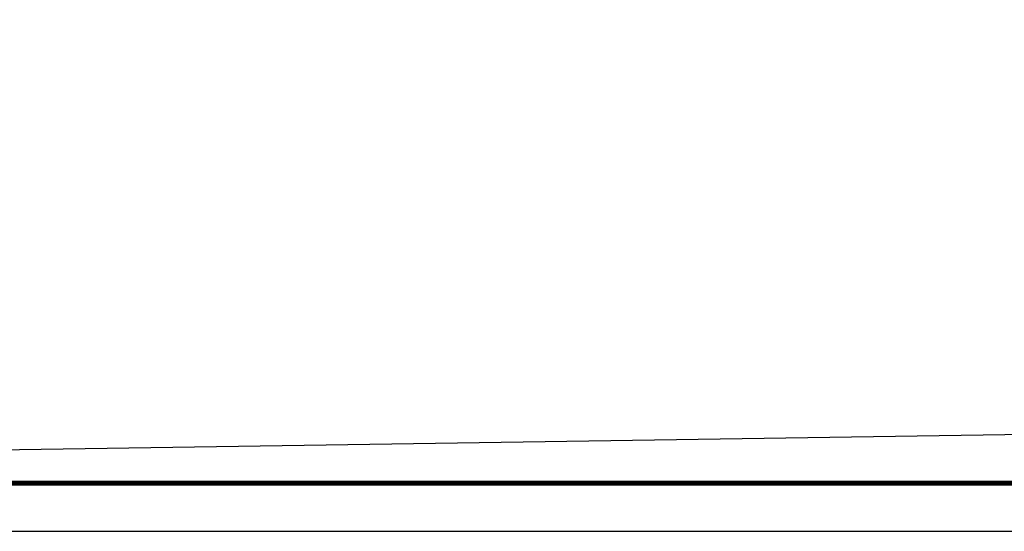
# Model space of a CAD drawing. Extents: x 499156 to 998412, y 3804642 to 7609653.
# Tile 13 of 74: x 499634 to 499774, y 3804642 to 3804714. Entities that reach past the tile are written whole.
import ezdxf

# ---------------------------------------------------------------- set-up
doc = ezdxf.new("R2010")
doc.units = 0
doc.layers.get('0').update_dxf_attribs({"linetype": 'CONTINUOUS'})
doc.layers.add('PUB_TITLE', color=4, linetype='CONTINUOUS')
doc.layers.add('道路1', color=4, linetype='CONTINUOUS')

# ---------------------------------------------------------------- blocks, each defined once
blk = doc.blocks.new('wrtgtg')
at = {"layer": 'PUB_TITLE'}
blk.add_lwpolyline([(-75295.67632417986, -5841.225563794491), (8804.323675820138, -5841.225563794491), (8804.323675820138, 53558.77443620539), (-75295.67632417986, 53558.77443620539)], close=True, dxfattribs=at)
at = {"layer": 'PUB_TITLE', "const_width": 100}
blk.add_lwpolyline([(-72795.67632417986, -4841.225563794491), (7804.323675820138, -4841.225563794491), (7804.323675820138, 52558.77443620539), (-72795.67632417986, 52558.77443620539)], close=True, dxfattribs=at)

msp = doc.modelspace()

# ---------------------------------------------------------------- linework, layer by layer
at = {"layer": '道路1', "linetype": 'Continuous'}
msp.add_line((499901.25279261, 3804657.327310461), (499388.03679261, 3804649.436526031), dxfattribs=at)

# ---------------------------------------------------------------- block references
at = {"xscale": 0.00684288, "yscale": 0.00684288, "zscale": 0.00684288}
msp.add_blockref('wrtgtg', (499885.6428800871, 3804681.614355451), dxfattribs=at)

doc.saveas('drawing.dxf')
